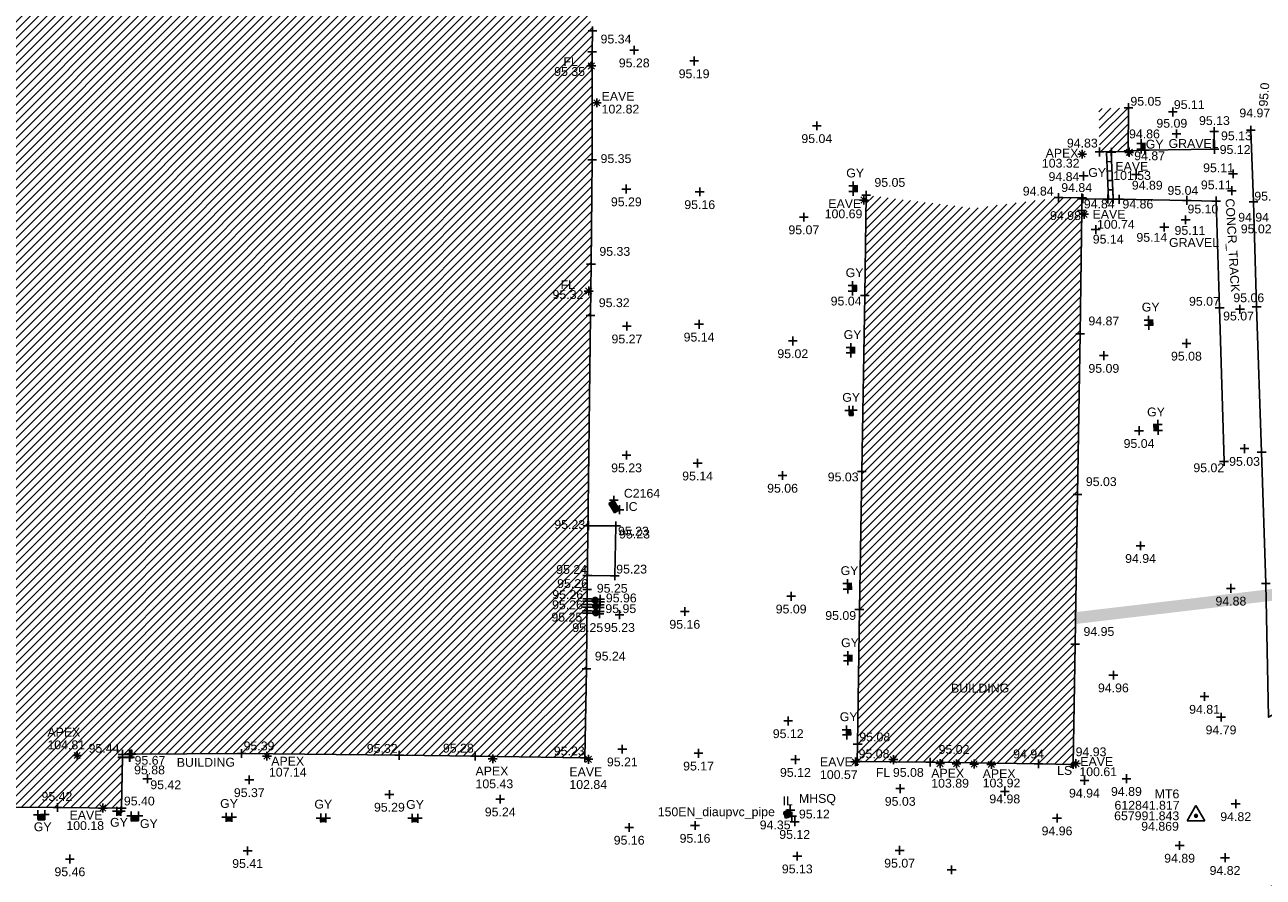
# Model space of a CAD drawing. Header units: metres. Extents: x 610185 to 614128, y 655663 to 660921.
# Tile 19 of 94: x 612742 to 612848, y 657987 to 658059. Entities that reach past the tile are written whole.
import ezdxf
from ezdxf.enums import TextEntityAlignment as Align

# ---------------------------------------------------------------- set-up
doc = ezdxf.new("R2010")
doc.units = ezdxf.units.M
doc.header["$MEASUREMENT"] = 0
for name, color, linetype in [('143349.936', 7, 'Continuous'), ('3D_BUILDING_ELEVATION', 7, 'Continuous'), ('3D_BUILDING_LINE', 7, 'Continuous'), ('3D_BUILDING_SYMBOL', 7, 'Continuous'), ('3D_FENCE_ELEVATION', 7, 'Continuous'), ('3D_WALL_ELEVATION', 7, 'Continuous'), ('3D_WALL_LINE', 7, 'Continuous'), ('3D_WALL_SYMBOL', 7, 'Continuous'), ('APEX_CODE', 251, 'Continuous'), ('APEX_ELEVATION', 251, 'Continuous'), ('APEX_SYMBOL', 251, 'Continuous'), ('BUILDING_HATCH', 252, 'Continuous'), ('CONCB_ELEVATION', 255, 'Continuous'), ('CONCB_LINE', 251, 'Continuous'), ('CONCB_SYMBOL', 251, 'Continuous'), ('CONTOUR_MJR_LABELS', 56, 'Continuous'), ('CONTROL_ID', 1, 'Continuous'), ('CONTROL_SYMBOL', 1, 'Continuous'), ('CONTROL_XYZ', 1, 'Continuous'), ('DETAIL_DES', 250, 'Continuous'), ('FLOORLEVEL_CODE', 251, 'Continuous'), ('FLOORLEVEL_ELEVATION', 251, 'Continuous'), ('FLOORLEVEL_SYMBOL', 251, 'Continuous'), ('GULLY_CODE', 132, 'Continuous'), ('GULLY_SYMBOL', 132, 'Continuous'), ('HELP_POINT', 250, 'Continuous'), ('ID_IC', 255, 'Continuous'), ('INSPECTION_COVER_CODE', 142, 'Continuous'), ('INSPECTION_COVER_SYMBOL', 142, 'Continuous'), ('INVERT_LEVEL_CODE', 132, 'Continuous'), ('INVERT_LEVEL_ELEVATION', 132, 'Continuous'), ('INVERT_LEVEL_SYMBOL', 132, 'Continuous'), ('LAMP_STANDARD_CODE', 19, 'Continuous'), ('LAMP_STANDARD_SYMBOL', 19, 'Continuous'), ('MANHOLE_SQUARE_CODE', 151, 'Continuous'), ('MANHOLE_SQUARE_ELEVATION', 151, 'Continuous'), ('MANHOLE_SQUARE_SYMBOL', 151, 'Continuous'), ('METAL_SPOTHEIGHT_ELEVATION', 250, 'Continuous'), ('METAL_SPOTHEIGHT_SYMBOL', 250, 'Continuous'), ('STEP_ELEVATION', 251, 'Continuous'), ('STEP_LINE', 251, 'Continuous'), ('STEP_SYMBOL', 253, 'Continuous'), ('SURFACE_CHANGE_ELEVATION', 42, 'Continuous'), ('SURFACE_CHANGE_LINE', 42, 'Continuous'), ('SURFACE_CHANGE_SYMBOL', 42, 'Continuous'), ('TEXTS', 7, 'Continuous'), ('TOP_OF_WALL_ELEVATION', 211, 'Continuous'), ('UNDERSIDE_OF_EAVE_CODE', 252, 'Continuous'), ('UNDERSIDE_OF_EAVE_ELEVATION', 252, 'Continuous'), ('UNDERSIDE_OF_EAVE_SYMBOL', 252, 'Continuous'), ('WALL_TOP_SYMBOL', 211, 'Continuous')]:
    doc.layers.add(name, color=color, linetype=linetype)
doc.styles.add('REGULAR', font='swissl.ttf')

# ---------------------------------------------------------------- blocks, each defined once
blk = doc.blocks.new('S061')
at = {"color": 0, "linetype": 'Continuous'}
for p, q in [((-0.5, 0), (0.5, 0)), ((0, -0.5), (0, 0.5))]:
    blk.add_line(p, q, dxfattribs=at)
blk = doc.blocks.new('023')
at = {"color": 0}
for p, q in [((-0.5, -0.5), (-0.5, 0.5)), ((-0.5, 0.5), (0.5, 0.5)), ((-0.5, 0.3), (0.5, 0.3)), ((0.5, 0.5), (0.5, -0.5)), ((-0.5, 0.1), (0.5, 0.1)), ((-0.5, -0.1), (0.5, -0.1)), ((-0.5, -0.3), (0.5, -0.3)), ((0.5, -0.5), (-0.5, -0.5))]:
    blk.add_line(p, q, dxfattribs=at)
blk = doc.blocks.new('072')
at = {"color": 0}
for p, q in [((-0.5, -0.5), (-0.5, 0.5)), ((-0.5, 0.5), (0.5, 0.5)), ((-0.5, 0.1), (-0.1, 0.5)), ((0.3, 0.5), (-0.5, -0.3)), ((-0.3, -0.5), (0.5, 0.3)), ((0.5, 0.5), (0.5, -0.5)), ((0.5, -0.5), (-0.5, -0.5)), ((0.5, -0.1), (0.1, -0.5))]:
    blk.add_line(p, q, dxfattribs=at)
blk = doc.blocks.new('S066')
at = {"color": 0, "linetype": 'Continuous'}
for p, q in [((-0.5, 0), (-0.19, 0)), ((-0.19, 0), (-0.18, 0.06)), ((-0.17, -0.08), (-0.19, 0)), ((-0.18, 0.06), (-0.16, 0.1)), ((-0.16, 0.1), (-0.13, 0.13)), ((-0.13, 0.13), (-0.1, 0.16)), ((-0.1, 0.16), (-0.06, 0.18)), ((-0.06, 0.18), (0, 0.19)), ((0, 0.5), (0, 0.19)), ((0, 0.19), (0.06, 0.18)), ((0.06, 0.18), (0.1, 0.16)), ((0.1, 0.16), (0.13, 0.13)), ((0.13, 0.13), (0.16, 0.1)), ((0.16, 0.1), (0.18, 0.06)), ((0.18, 0.06), (0.19, 0)), ((0.19, 0), (0.18, -0.04)), ((0.5, 0), (0.19, 0)), ((-0.16, -0.1), (-0.17, -0.08)), ((-0.13, -0.13), (-0.16, -0.1)), ((-0.1, -0.16), (-0.13, -0.13)), ((-0.06, -0.18), (-0.1, -0.16)), ((-0.02, -0.19), (-0.06, -0.18)), ((0, -0.19), (-0.02, -0.19)), ((0.06, -0.18), (0, -0.19)), ((0, -0.5), (0, -0.19)), ((0.1, -0.16), (0.06, -0.18)), ((0.13, -0.13), (0.1, -0.16)), ((0.16, -0.1), (0.13, -0.13)), ((0.18, -0.04), (0.16, -0.1))]:
    blk.add_line(p, q, dxfattribs=at)
blk = doc.blocks.new('065')
at = {"color": 0, "linetype": 'Continuous'}
for p, q in [((-0.5, 0), (0.5, 0)), ((-0.35, -0.35), (0.35, 0.35)), ((-0.35, 0.35), (0.35, -0.35)), ((0, -0.5), (0, 0.5))]:
    blk.add_line(p, q, dxfattribs=at)
blk = doc.blocks.new('024')
at = {"color": 0}
for p, q in [((-0.5, -0.5), (-0.5, 0.5)), ((-0.5, 0.5), (0.5, 0.5)), ((-0.5, 0.25), (0.5, 0.25)), ((-0.5, 0), (0.5, 0)), ((-0.25, 0.5), (-0.25, -0.5)), ((0, -0.5), (0, 0.5)), ((0.25, 0.5), (0.25, -0.5)), ((0.5, 0.5), (0.5, -0.5)), ((-0.5, -0.25), (0.5, -0.25)), ((0.5, -0.5), (-0.5, -0.5))]:
    blk.add_line(p, q, dxfattribs=at)
blk = doc.blocks.new('042')
at = {"color": 0, "linetype": 'Continuous'}
for p, q in [((-0.5, 0), (-0.48, 0.13)), ((-0.48, -0.13), (-0.5, 0)), ((-0.5, 0), (0.5, 0)), ((-0.48, 0.13), (-0.43, 0.25)), ((-0.43, 0.25), (-0.35, 0.35)), ((-0.35, 0.35), (-0.25, 0.43)), ((-0.25, 0.43), (-0.13, 0.48)), ((-0.13, 0.48), (0, 0.5)), ((0, 0.5), (0.13, 0.48)), ((0, -0.5), (0, 0.5)), ((0.13, 0.48), (0.25, 0.43)), ((0.25, 0.43), (0.35, 0.35)), ((0.35, 0.35), (0.43, 0.25)), ((0.43, 0.25), (0.48, 0.13)), ((0.48, 0.13), (0.5, 0)), ((0.5, 0), (0.48, -0.13)), ((-0.43, -0.25), (-0.48, -0.13)), ((-0.35, -0.35), (-0.43, -0.25)), ((-0.25, -0.43), (-0.35, -0.35)), ((-0.13, -0.48), (-0.25, -0.43)), ((0, -0.5), (-0.13, -0.48)), ((0.13, -0.48), (0, -0.5)), ((0.25, -0.43), (0.13, -0.48)), ((0.35, -0.35), (0.25, -0.43)), ((0.43, -0.25), (0.35, -0.35)), ((0.48, -0.13), (0.43, -0.25))]:
    blk.add_line(p, q, dxfattribs=at)
blk = doc.blocks.new('046')
at = {"color": 0}
for p, q in [((-0.5, 0), (-0.48, 0.13)), ((-0.48, -0.13), (-0.5, 0)), ((-0.48, 0.13), (-0.43, 0.25)), ((-0.43, 0.25), (-0.35, 0.35)), ((-0.35, 0.35), (-0.25, 0.43)), ((-0.25, 0.43), (-0.13, 0.48)), ((-0.13, 0.48), (0, 0.5)), ((-0.08, 0), (0.06, 0.06)), ((-0.08, 0), (-0.07, 0.03)), ((-0.07, -0.03), (-0.08, 0)), ((0.08, 0), (-0.08, 0)), ((0.06, -0.06), (-0.08, 0)), ((-0.07, 0.03), (-0.06, 0.06)), ((0, 0.08), (-0.06, -0.06)), ((-0.06, 0.06), (-0.03, 0.07)), ((0, -0.08), (-0.06, 0.06)), ((-0.06, 0.06), (0.06, 0.06)), ((-0.06, -0.06), (-0.06, 0.06)), ((-0.06, 0.06), (0.08, 0)), ((0.08, 0), (-0.06, -0.06)), ((-0.03, 0.07), (0, 0.08)), ((0, 0.5), (0.13, 0.48)), ((0, 0.08), (0.03, 0.07)), ((0, -0.08), (0, 0.08)), ((0.06, -0.06), (0, 0.08)), ((0.06, 0.06), (0, -0.08)), ((0.03, 0.07), (0.06, 0.06)), ((0.06, 0.06), (0.07, 0.03)), ((0.06, 0.06), (0.06, -0.06)), ((0.07, 0.03), (0.08, 0)), ((0.08, 0), (0.07, -0.03)), ((0.13, 0.48), (0.25, 0.43)), ((0.25, 0.43), (0.35, 0.35)), ((0.35, 0.35), (0.43, 0.25)), ((0.43, 0.25), (0.48, 0.13)), ((0.48, 0.13), (0.5, 0)), ((0.5, 0), (0.48, -0.13)), ((-0.43, -0.25), (-0.48, -0.13)), ((-0.35, -0.35), (-0.43, -0.25)), ((-0.25, -0.43), (-0.35, -0.35)), ((-0.13, -0.48), (-0.25, -0.43)), ((0, -0.5), (-0.13, -0.48)), ((-0.06, -0.06), (-0.07, -0.03)), ((-0.03, -0.07), (-0.06, -0.06)), ((-0.06, -0.06), (0.06, -0.06)), ((0, -0.08), (-0.03, -0.07)), ((0.03, -0.07), (0, -0.08)), ((0.13, -0.48), (0, -0.5)), ((0.06, -0.06), (0.03, -0.07)), ((0.07, -0.03), (0.06, -0.06)), ((0.25, -0.43), (0.13, -0.48)), ((0.35, -0.35), (0.25, -0.43)), ((0.43, -0.25), (0.35, -0.35)), ((0.48, -0.13), (0.43, -0.25))]:
    blk.add_line(p, q, dxfattribs=at)
blk = doc.blocks.new('036')
at = {"color": 0, "linetype": 'Continuous'}
for p, q in [((-0.5, -0.29), (0, 0.58)), ((-0.08, 0), (0.06, 0.06)), ((-0.08, 0), (-0.07, 0.03)), ((-0.07, -0.03), (-0.08, 0)), ((0.08, 0), (-0.08, 0)), ((0.06, -0.06), (-0.08, 0)), ((-0.07, 0.03), (-0.06, 0.06)), ((0, 0.08), (-0.06, -0.06)), ((-0.06, 0.06), (-0.03, 0.07)), ((0, -0.08), (-0.06, 0.06)), ((-0.06, 0.06), (0.06, 0.06)), ((-0.06, -0.06), (-0.06, 0.06)), ((-0.06, 0.06), (0.08, 0)), ((0.08, 0), (-0.06, -0.06)), ((-0.03, 0.07), (0, 0.08)), ((0, 0.58), (0.5, -0.29)), ((0, 0.08), (0.03, 0.07)), ((0, -0.08), (0, 0.08)), ((0.06, -0.06), (0, 0.08)), ((0.06, 0.06), (0, -0.08)), ((0.03, 0.07), (0.06, 0.06)), ((0.06, 0.06), (0.07, 0.03)), ((0.06, 0.06), (0.06, -0.06)), ((0.07, 0.03), (0.08, 0)), ((0.08, 0), (0.07, -0.03)), ((0.5, -0.29), (-0.5, -0.29)), ((-0.06, -0.06), (-0.07, -0.03)), ((-0.03, -0.07), (-0.06, -0.06)), ((-0.06, -0.06), (0.06, -0.06)), ((0, -0.08), (-0.03, -0.07)), ((0.03, -0.07), (0, -0.08)), ((0.06, -0.06), (0.03, -0.07)), ((0.07, -0.03), (0.06, -0.06))]:
    blk.add_line(p, q, dxfattribs=at)

msp = doc.modelspace()

# ---------------------------------------------------------------- hatches: boundary and pattern name
at = {"layer": 'BUILDING_HATCH'}
h = msp.add_hatch(dxfattribs=at)
h.set_pattern_fill('ANSI31', color=256, scale=4)
h.paths.add_polyline_path([(612754.04, 658131.93), (612726.65, 658131.71), (612721.36, 658131.76), (612721.24, 658123.95), (612721.17, 658117.88), (612721.07, 658108.74), (612720.98, 658099.59), (612720.88, 658090.44), (612720.8, 658081.13), (612726.64, 658081.02), (612726.51, 658073.52), (612721.81, 658073.53), (612721.76, 658070.23), (612726.47, 658070.15), (612726.24, 658062.6), (612720.41, 658062.64), (612720.3, 658054.25), (612720.2, 658044.81), (612720.09, 658036.3), (612719.98, 658029.98), (612719.9, 658021.14), (612719.78, 658012.19), (612719.67, 658003.45), (612719.63, 657997.39), (612719.96, 657997.33), (612719.87, 657993.03), (612719.87, 657992.92), (612720.08, 657992.92), (612721.02, 657992.89), (612729.62, 657992.78), (612740.88, 657992.56), (612745.05, 657992.55), (612750.5, 657992.48), (612750.58, 657996.81), (612750.57, 657997.06), (612751.16, 657997.08), (612751.36, 657997.08), (612760.69, 657997.13), (612774.09, 657996.98), (612780.54, 657996.92), (612789.88, 657996.76), (612790.01, 658004.32), (612790.07, 658011.05), (612790.35, 658034.34), (612790.4, 658038.7), (612790.5, 658047.57), (612790.5, 658056.74), (612790.53, 658058.52), (612784.3, 658086.8), (612785.9, 658116.62), (612777.47, 658126.41)])
edge = h.paths.add_edge_path(flags=16)
edge.add_line((612723.41, 657997.16), (612724.16, 657997.16))
edge = h.paths.add_edge_path(flags=16)
edge.add_line((612723.78, 657996.78), (612723.78, 657997.53))
edge = h.paths.add_edge_path(flags=16)
edge.add_line((612723.52, 657996.9), (612724.04, 657997.42))
edge = h.paths.add_edge_path(flags=0)
edge.add_line((612723.52, 657997.42), (612724.04, 657996.9))
h.paths.add_polyline_path([(612721.26, 658126.88), (612724.68, 658126.88), (612724.68, 658128), (612721.26, 658128)], flags=25)
h.paths.add_polyline_path([(612721.39, 658116.86), (612724.26, 658116.86), (612724.26, 658117.98), (612721.39, 658117.98)], flags=24)
h.paths.add_polyline_path([(612721.76, 658124.45), (612724.63, 658124.45), (612724.63, 658125.57), (612721.76, 658125.57)], flags=24)
h.paths.add_polyline_path([(612722.6, 658120.88), (612724.11, 658120.88), (612724.11, 658122), (612722.6, 658122)], flags=24)
h.paths.add_polyline_path([(612721.99, 658120.03), (612724.87, 658120.03), (612724.87, 658121.15), (612721.99, 658121.15)], flags=24)
h.paths.add_polyline_path([(612721.11, 658117.86), (612723.98, 658117.86), (612723.98, 658118.99), (612721.11, 658118.99)], flags=25)
h.paths.add_polyline_path([(612721.6, 658109.24), (612724.47, 658109.24), (612724.47, 658110.36), (612721.6, 658110.36)], flags=24)
h.paths.add_polyline_path([(612721.27, 658099.02), (612724.14, 658099.02), (612724.14, 658100.14), (612721.27, 658100.14)], flags=24)
h.paths.add_polyline_path([(612721.4, 658090.94), (612724.28, 658090.94), (612724.28, 658092.07), (612721.4, 658092.07)], flags=24)
h.paths.add_polyline_path([(612720.8, 658081.22), (612723.67, 658081.22), (612723.67, 658082.35), (612720.8, 658082.35)], flags=25)
h.paths.add_polyline_path([(612726.89, 658079.79), (612728.26, 658079.79), (612728.26, 658080.98), (612726.89, 658080.98)], flags=24)
h.paths.add_polyline_path([(612726.84, 658078.18), (612729.71, 658078.18), (612729.71, 658079.31), (612726.84, 658079.31)], flags=24)
h.paths.add_polyline_path([(612726.61, 658078.95), (612729.95, 658078.95), (612729.95, 658080.13), (612726.61, 658080.13)], flags=24)
h.paths.add_polyline_path([(612726.59, 658081.09), (612729.47, 658081.09), (612729.47, 658082.22), (612726.59, 658082.22)], flags=24)
h.paths.add_polyline_path([(612726.91, 658069.7), (612729.78, 658069.7), (612729.78, 658070.83), (612726.91, 658070.83)], flags=24)
h.paths.add_polyline_path([(612726.96, 658073.08), (612729.83, 658073.08), (612729.83, 658074.21), (612726.96, 658074.21)], flags=24)
h.paths.add_polyline_path([(612721.67, 658070.23), (612724.54, 658070.23), (612724.54, 658071.35), (612721.67, 658071.35)], flags=25)
h.paths.add_polyline_path([(612726.39, 658062.59), (612729.26, 658062.59), (612729.26, 658063.72), (612726.39, 658063.72)], flags=24)
h.paths.add_polyline_path([(612720.5, 658061.46), (612723.37, 658061.46), (612723.37, 658062.58), (612720.5, 658062.58)], flags=24)
h.paths.add_polyline_path([(612720.44, 658054.21), (612723.31, 658054.21), (612723.31, 658055.33), (612720.44, 658055.33)], flags=24)
h.paths.add_polyline_path([(612720.27, 658044.81), (612723.15, 658044.81), (612723.15, 658045.94), (612720.27, 658045.94)], flags=24)
h.paths.add_polyline_path([(612720.21, 658036.31), (612723.08, 658036.31), (612723.08, 658037.43), (612720.21, 658037.43)], flags=24)
h.paths.add_polyline_path([(612720.08, 658029.95), (612722.95, 658029.95), (612722.95, 658031.07), (612720.08, 658031.07)], flags=24)
h.paths.add_polyline_path([(612720.05, 658021.15), (612722.92, 658021.15), (612722.92, 658022.28), (612720.05, 658022.28)], flags=24)
h.paths.add_polyline_path([(612719.98, 658012.17), (612722.85, 658012.17), (612722.85, 658013.3), (612719.98, 658013.3)], flags=24)
h.paths.add_polyline_path([(612719.78, 658003.4), (612722.65, 658003.4), (612722.65, 658004.53), (612719.78, 658004.53)], flags=24)
h.paths.add_polyline_path([(612724.3, 657996.6), (612727.2, 657996.6), (612727.2, 657997.72), (612724.3, 657997.72)], flags=24)
h.paths.add_polyline_path([(612723.99, 657995.74), (612727.42, 657995.74), (612727.42, 657996.87), (612723.99, 657996.87)], flags=24)
h.paths.add_polyline_path([(612720.1, 657996.31), (612722.97, 657996.31), (612722.97, 657997.44), (612720.1, 657997.44)], flags=24)
h.paths.add_polyline_path([(612719.99, 657993.21), (612722.87, 657993.21), (612722.87, 657994.33), (612719.99, 657994.33)], flags=24)
h.paths.add_polyline_path([(612719.97, 657994.05), (612722.84, 657994.05), (612722.84, 657995.17), (612719.97, 657995.17)], flags=24)
h.paths.add_polyline_path([(612729.64, 657992.87), (612732.52, 657992.87), (612732.52, 657993.99), (612729.64, 657993.99)], flags=24)
h.paths.add_polyline_path([(612739.4, 657992.89), (612742.27, 657992.89), (612742.27, 657994.02), (612739.4, 657994.02)], flags=24)
h.paths.add_polyline_path([(612743.5, 657992.91), (612746.37, 657992.91), (612746.37, 657994.03), (612743.5, 657994.03)], flags=24)
h.paths.add_polyline_path([(612747.63, 657996.99), (612750.5, 657996.99), (612750.5, 657998.12), (612747.63, 657998.12)], flags=24)
h.paths.add_polyline_path([(612744, 657998.39), (612746.89, 657998.39), (612746.89, 657999.51), (612744, 657999.51)], flags=24)
h.paths.add_polyline_path([(612744, 657997.28), (612747.43, 657997.28), (612747.43, 657998.41), (612744, 657998.41)], flags=24)
h.paths.add_polyline_path([(612760.68, 657997.19), (612763.56, 657997.19), (612763.56, 657998.31), (612760.68, 657998.31)], flags=24)
h.paths.add_polyline_path([(612771.15, 657996.98), (612774.02, 657996.98), (612774.02, 657998.11), (612771.15, 657998.11)], flags=25)
h.paths.add_polyline_path([(612777.62, 657997), (612780.49, 657997), (612780.49, 657998.13), (612777.62, 657998.13)], flags=24)
h.paths.add_polyline_path([(612787.05, 657996.76), (612789.92, 657996.76), (612789.92, 657997.89), (612787.05, 657997.89)], flags=25)
h.paths.add_polyline_path([(612788.63, 658007.24), (612791.5, 658007.24), (612791.5, 658008.36), (612788.63, 658008.36)], flags=9)
h.paths.add_polyline_path([(612786.84, 658008.14), (612789.72, 658008.14), (612789.72, 658009.26), (612786.84, 658009.26)], flags=24)
h.paths.add_polyline_path([(612786.9, 658009.18), (612789.77, 658009.18), (612789.77, 658010.3), (612786.9, 658010.3)], flags=24)
h.paths.add_polyline_path([(612786.92, 658010.04), (612789.79, 658010.04), (612789.79, 658011.17), (612786.92, 658011.17)], flags=24)
h.paths.add_polyline_path([(612787.33, 658010.99), (612790.2, 658010.99), (612790.2, 658012.11), (612787.33, 658012.11)], flags=24)
h.paths.add_polyline_path([(612787.26, 658012.18), (612790.13, 658012.18), (612790.13, 658013.3), (612787.26, 658013.3)], flags=24)
h.paths.add_polyline_path([(612787, 658014.51), (612789.87, 658014.51), (612789.87, 658015.63), (612787, 658015.63)], flags=24)
h.paths.add_polyline_path([(612787.67, 658036.39), (612789.18, 658036.39), (612789.18, 658037.52), (612787.67, 658037.52)], flags=24)
h.paths.add_polyline_path([(612787.01, 658035.53), (612789.88, 658035.53), (612789.88, 658036.65), (612787.01, 658036.65)], flags=24)
h.paths.add_polyline_path([(612787.9, 658055.34), (612789.41, 658055.34), (612789.41, 658056.46), (612787.9, 658056.46)], flags=24)
h.paths.add_polyline_path([(612787.14, 658054.49), (612790.02, 658054.49), (612790.02, 658055.61), (612787.14, 658055.61)], flags=24)
h = msp.add_hatch(dxfattribs=at)
h.set_pattern_fill('ANSI31', color=256, scale=4)
h.paths.add_polyline_path([(612836.09, 658051.99), (612836.07, 658048.28), (612833.62, 658048.23), (612833.57, 658051.91)])
h = msp.add_hatch(dxfattribs=at)
h.set_pattern_fill('ANSI31', color=256, scale=4)
h.paths.add_polyline_path([(612813.78, 658044.56), (612813.68, 658036.04), (612813.42, 658021.1), (612813.21, 658009.37), (612813.06, 657997.92), (612813.03, 657996.46), (612819.24, 657996.39), (612828.44, 657996.26), (612831.38, 657996.2), (612831.55, 658006.41), (612831.75, 658019.14), (612831.97, 658032.79), (612832.12, 658043.27), (612832.13, 658044.33), (612830.13, 658044.35), (612822.92, 658043.45)])
h.paths.add_polyline_path([(612813.03, 657997.95), (612815.9, 657997.95), (612815.9, 657999.07), (612813.03, 657999.07)], flags=9)
h.paths.add_polyline_path([(612812.96, 657996.52), (612815.84, 657996.52), (612815.84, 657997.65), (612812.96, 657997.65)], flags=9)
h.paths.add_polyline_path([(612819.76, 657996.89), (612822.64, 657996.89), (612822.64, 657998.01), (612819.76, 657998.01)], flags=24)
h.paths.add_polyline_path([(612826.09, 657996.51), (612828.96, 657996.51), (612828.96, 657997.64), (612826.09, 657997.64)], flags=24)
h.paths.add_polyline_path([(612820.8, 658002.08), (612825.87, 658002.1), (612825.86, 658003.29), (612820.79, 658003.27)], flags=24)
h.paths.add_polyline_path([(612829.24, 658042.24), (612832.11, 658042.24), (612832.11, 658043.37), (612829.24, 658043.37)], flags=24)

# ---------------------------------------------------------------- linework, layer by layer
at = {"layer": '143349.936'}
msp.add_lwpolyline([(612891.94, 658015.75, 1, 1, 0), (612831.51, 658008.63, 0, 0, 0)], format="xyseb", dxfattribs=at)
at = {"layer": '3D_BUILDING_LINE'}
for points in [[(612790.53, 658058.52, 95.33), (612790.5, 658056.74, 95.34), (612790.5, 658047.57, 95.35), (612790.4, 658038.7, 95.33), (612790.35, 658034.34, 95.32), (612790.07, 658011.05, 95.26), (612790.01, 658004.32, 95.24), (612789.88, 657996.76, 95.23), (612780.54, 657996.92, 95.28), (612774.09, 657996.98, 95.32), (612760.69, 657997.13, 95.39), (612751.36, 657997.08, 95.44), (612751.16, 657997.08, 95.86), (612750.57, 657997.06, 95.88), (612750.58, 657996.81, 95.44), (612750.5, 657992.48, 95.4), (612745.05, 657992.55, 95.42), (612740.88, 657992.56, 95.45), (612729.62, 657992.78, 95.46), (612721.02, 657992.89, 95.52), (612720.93, 657992.89, 96.73), (612720.08, 657992.92, 96.73)], [(612836.09, 658051.99, 95.05), (612836.07, 658048.28, 94.87), (612833.62, 658048.23, 94.83)], [(612813.78, 658044.56, 95.05), (612813.68, 658036.04, 95.04), (612813.42, 658021.1, 95.03), (612813.21, 658009.37, 95.09), (612813.06, 657997.92, 95.08), (612813.03, 657996.46, 95.08)], [(612813.03, 657996.46, 95.08), (612819.24, 657996.39, 95.02), (612828.44, 657996.26, 94.94), (612831.38, 657996.2, 94.93), (612831.55, 658006.41, 94.95), (612831.75, 658019.14, 95.03), (612831.97, 658032.79, 94.87), (612832.12, 658043.27, 94.98), (612832.13, 658044.33, 94.84), (612830.13, 658044.35, 94.84)], [(612790.08, 658012.25, 95.24), (612792.43, 658012.22, 95.23), (612792.52, 658016.46, 95.23), (612792.52, 658016.46, 95.23), (612790.18, 658016.48, 95.24)]]:
    msp.add_polyline3d(points, dxfattribs=at)
at = {"layer": '3D_WALL_LINE'}
for p, q in [((612790.06, 658010.06, 95.26), (612791.18, 658010.02, 95.25)), ((612790.07, 658010.27, 95.26), (612791.18, 658010.23, 95.25)), ((612790.07, 658009.78, 95.26), (612791.14, 658009.75, 95.25)), ((612790.05, 658009.04, 95.25), (612791.12, 658008.99, 95.24)), ((612790.06, 658009.57, 95.26), (612791.13, 658009.54, 95.25)), ((612790.06, 658009.25, 95.25), (612791.13, 658009.2, 95.24))]:
    msp.add_line(p, q, dxfattribs=at)
for points, elevation in [([(612791.14, 658009.54), (612791.14, 658009.75)], 95.25), ([(612791.18, 658010.02), (612791.18, 658010.23)], 95.25), ([(612791.12, 658008.99), (612791.13, 658009.2)], 95.24)]:
    msp.add_lwpolyline(points, dxfattribs=dict(at, elevation=elevation))
at = {"layer": 'CONCB_LINE'}
msp.add_polyline3d([(612750.58, 657996.79, 95.44), (612751.21, 657996.79, 95.44), (612751.31, 657997.08, 95.44)], dxfattribs=at)
at = {"layer": 'STEP_LINE'}
for p, q in [((612751.18, 657997.06, 95.85), (612750.58, 657997.06, 95.88)), ((612750.58, 657996.83, 95.67), (612751.18, 657996.82, 95.66))]:
    msp.add_line(p, q, dxfattribs=at)
at = {"layer": 'SURFACE_CHANGE_LINE'}
for points in [[(612846.48, 658050.07, 95.13), (612846.71, 658044, 95.1), (612846.98, 658035.08, 95.06), (612847.4, 658022.72, 95.02), (612847.76, 658011.57, 94.85), (612847.99, 658000.21, 94.75), (612853.26, 658003.1, 94.68), (612855.2, 657994.13, 94.67), (612856.13, 657990.28, 94.65), (612846.86, 657985.06, 94.81), (612838.87, 657980.24, 94.92), (612829.71, 657974.87, 95.14), (612824.88, 657972.11, 95.26), (612817.5, 657967.68, 95.32), (612807.66, 657962.02, 95.34), (612804.18, 657959.7, 95.34), (612802.73, 657958.38, 95.35), (612802.73, 657958.36, 95.35), (612802.83, 657957.96, 95.35), (612802.54, 657957.89, 95.37)], [(612843.37, 658049.97, 95.13), (612843.39, 658048.46, 95.12), (612837.47, 658048.38, 94.9), (612836.1, 658048.32, 94.86)], [(612832.19, 658044.26, 94.84), (612834.33, 658044.23, 94.83), (612835.3, 658044.21, 94.86), (612841.05, 658044.12, 95.04), (612843.54, 658044.06, 95.1), (612843.83, 658034.98, 95.07), (612844.21, 658021.93, 95.02)]]:
    msp.add_polyline3d(points, dxfattribs=at)

# ---------------------------------------------------------------- block references
at = {"layer": '3D_BUILDING_SYMBOL', "xscale": 0.75, "yscale": 0.75, "zscale": 0.75}
for p in [(612790.53, 658058.52, 95.33), (612790.5, 658056.74, 95.34), (612836.09, 658051.99, 95.05), (612833.62, 658048.23, 94.83), (612836.07, 658048.28, 94.87), (612790.5, 658047.57, 95.35), (612813.78, 658044.56, 95.05), (612830.13, 658044.35, 94.84), (612832.13, 658044.33, 94.84), (612832.12, 658043.27, 94.98), (612790.4, 658038.7, 95.33), (612813.68, 658036.04, 95.04), (612790.35, 658034.34, 95.32), (612831.97, 658032.79, 94.87), (612813.42, 658021.1, 95.03), (612831.75, 658019.14, 95.03), (612790.18, 658016.48, 95.24), (612792.52, 658016.46, 95.23), (612792.52, 658016.46, 95.23), (612790.08, 658012.25, 95.24), (612792.43, 658012.22, 95.23), (612790.07, 658011.05, 95.26), (612813.21, 658009.37, 95.09), (612831.55, 658006.41, 94.95), (612790.01, 658004.32, 95.24), (612813.06, 657997.92, 95.08), (612750.57, 657997.06, 95.88), (612750.58, 657996.81, 95.44), (612751.16, 657997.08, 95.86), (612751.36, 657997.08, 95.44), (612760.69, 657997.13, 95.39), (612774.09, 657996.98, 95.32), (612780.54, 657996.92, 95.28), (612789.88, 657996.76, 95.23), (612813.03, 657996.46, 95.08), (612819.24, 657996.39, 95.02), (612828.44, 657996.26, 94.94), (612831.38, 657996.2, 94.93), (612745.05, 657992.55, 95.42), (612750.5, 657992.48, 95.4)]:
    msp.add_blockref('S061', p, dxfattribs=at)
at = {"layer": '3D_WALL_SYMBOL', "xscale": 0.75, "yscale": 0.75, "zscale": 0.75}
for p in [(612790.06, 658010.06, 95.26), (612790.07, 658009.78, 95.26), (612790.06, 658009.57, 95.26), (612790.06, 658009.25, 95.25), (612790.07, 658010.27, 95.26), (612791.14, 658009.75, 95.25), (612791.13, 658009.54, 95.25), (612791.18, 658010.02, 95.25), (612791.18, 658010.23, 95.25), (612790.05, 658009.04, 95.25), (612791.12, 658008.99, 95.24), (612791.13, 658009.2, 95.24)]:
    msp.add_blockref('S061', p, dxfattribs=at)
at = {"layer": 'APEX_SYMBOL', "xscale": 0.75, "yscale": 0.75, "zscale": 0.75}
for p in [(612832.15, 658048.04, 103.32), (612746.72, 657996.96, 104.81), (612762.85, 657996.91, 107.14), (612782.04, 657996.68, 105.43), (612820.07, 657996.27, 103.89), (612821.47, 657996.26, 104.04), (612822.97, 657996.24, 104.05), (612824.43, 657996.2, 103.92)]:
    msp.add_blockref('065', p, dxfattribs=at)
at = {"layer": 'CONCB_SYMBOL', "xscale": 0.75, "yscale": 0.75, "zscale": 0.75}
for p in [(612750.56, 657996.79, 95.44), (612751.21, 657996.79, 95.44), (612751.31, 657997.09, 95.44)]:
    msp.add_blockref('S061', p, dxfattribs=at)
at = {"layer": 'CONTROL_SYMBOL', "xscale": 1.5, "yscale": 1.5, "zscale": 1.5}
msp.add_blockref('036', (612841.82, 657991.84, 94.87), dxfattribs=at)
at = {"layer": 'FLOORLEVEL_SYMBOL', "xscale": 0.75, "yscale": 0.75, "zscale": 0.75}
for p in [(612790.43, 658055.54, 95.35), (612790.2, 658036.42, 95.32), (612816.1, 657996.61, 95.08)]:
    msp.add_blockref('065', p, dxfattribs=at)
at = {"layer": 'GULLY_SYMBOL'}
for p, xscale, yscale, zscale, rotation in [((612837.32, 658048.72, 94.87), 0.32, 0.48, 0.32, 1.8), ((612834.5, 658046.21, 94.81), 0.4000000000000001, 3.979, 0.4000000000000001, 182.2), ((612812.85, 658045.13, 95.04), 0.33, 0.482, 0.33, 1.3), ((612812.8, 658036.65, 95.01), 0.3300000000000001, 0.46, 0.3300000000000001, 359), ((612837.97, 658033.73, 95.07), 0.33, 0.436, 0.33, 2.3), ((612812.63, 658031.39, 95), 0.33, 0.454, 0.33, 0.1), ((612812.51, 658026.06, 94.95), 0.45, 0.296, 0.45, 273.7), ((612838.42, 658024.83, 94.98), 0.33, 0.511, 0.33, 183.4), ((612812.37, 658011.34, 95.04), 0.3300000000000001, 0.468, 0.3300000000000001, 2.899999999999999), ((612812.41, 658005.23, 95.06), 0.33, 0.447, 0.33, 359.9), ((612812.3, 657998.93, 95.02), 0.33, 0.429, 0.33, 4.2), ((612743.68, 657991.71, 95.38), 0.45, 0.588, 0.45, 271.6), ((612750.26, 657992.07, 95.4), 0.3, 0.338, 0.3, 271.1), ((612751.63, 657991.62, 95.37), 0.45, 0.626, 0.45, 270.7), ((612759.63, 657991.56, 95.33), 0.3, 0.488, 0.3, 270), ((612767.64, 657991.5, 95.28), 0.3, 0.45, 0.3, 269.2), ((612775.44, 657991.49, 95.21), 0.3, 0.483, 0.3, 268.8)]:
    msp.add_blockref('023', p, dxfattribs=dict(at, xscale=xscale, yscale=yscale, zscale=zscale, rotation=rotation))
at = {"layer": 'HELP_POINT', "xscale": 0.75, "yscale": 0.75, "zscale": 0.75}
for p in [(612834.63, 658048.21, 94.79), (612837.16, 658048.95, 94.86), (612837.17, 658048.47, 94.87), (612812.68, 658045.36, 95.04), (612812.69, 658044.88, 95.04), (612834.78, 658044.23, 94.83), (612812.63, 658036.88, 95.01), (612812.63, 658036.42, 95.01), (612837.8, 658033.94, 95.07), (612837.81, 658033.51, 95.08), (612812.47, 658031.62, 95), (612812.47, 658031.16, 94.99), (612812.35, 658026.28, 94.97), (612812.65, 658026.3, 94.94), (612838.57, 658025.09, 94.98), (612838.6, 658024.58, 94.98), (612792.34, 658018.64, 95.23), (612792.82, 658017.84, 95.23), (612812.19, 658011.57, 95.04), (612812.22, 658011.1, 95.04), (612812.24, 658005.45, 95.07), (612812.24, 658005, 95.05), (612812.12, 657999.13, 95.02), (612812.15, 657998.71, 95.02), (612743.38, 657991.93, 95.39), (612743.97, 657991.95, 95.38), (612750.09, 657992.22, 95.4), (612750.42, 657992.22, 95.4), (612751.32, 657991.84, 95.38), (612751.94, 657991.84, 95.37), (612759.39, 657991.71, 95.33), (612759.88, 657991.71, 95.33), (612767.42, 657991.65, 95.28), (612767.87, 657991.65, 95.28), (612775.2, 657991.64, 95.22), (612775.68, 657991.63, 95.2), (612807.34, 657992.33, 95.13), (612807.48, 657991.8, 95.12)]:
    msp.add_blockref('S061', p, dxfattribs=at)
at = {"layer": 'INSPECTION_COVER_SYMBOL', "xscale": 0.5, "yscale": 0.929, "zscale": 0.5, "rotation": 30.9}
msp.add_blockref('024', (612792.37, 658018.11, 95.23), dxfattribs=at)
at = {"layer": 'INVERT_LEVEL_SYMBOL', "xscale": 0.75, "yscale": 0.75, "zscale": 0.75}
msp.add_blockref('S066', (612807.12, 657992.02, 94.35), dxfattribs=at)
at = {"layer": 'LAMP_STANDARD_SYMBOL', "xscale": 0.2, "yscale": 0.2, "zscale": 0.2}
msp.add_blockref('046', (612831.33, 657996.06, 101.56), dxfattribs=at)
at = {"layer": 'MANHOLE_SQUARE_SYMBOL', "xscale": 0.58, "yscale": 0.548, "zscale": 0.58, "rotation": 194.8}
msp.add_blockref('072', (612807.13, 657991.99, 95.12), dxfattribs=at)
at = {"layer": 'METAL_SPOTHEIGHT_SYMBOL', "xscale": 0.75, "yscale": 0.75, "zscale": 0.75}
for p in [(612794.07, 658056.88, 95.28), (612799.16, 658055.96, 95.19), (612839.86, 658051.63, 95.11), (612809.59, 658050.45, 95.04), (612840.17, 658049.77, 95.09), (612832.27, 658046.19, 94.84), (612836.73, 658046.32, 94.89), (612844.97, 658046.38, 95.11), (612793.4, 658045.08, 95.29), (612799.64, 658044.84, 95.16), (612844.87, 658044.94, 95.11), (612808.49, 658042.7, 95.07), (612840.94, 658042.46, 95.11), (612833.3, 658041.64, 95.14), (612839.13, 658041.85, 95.14), (612845.56, 658034.87, 95.07), (612799.58, 658033.59, 95.14), (612793.45, 658033.43, 95.27), (612807.55, 658032.18, 95.02), (612841.01, 658031.97, 95.08), (612833.99, 658030.93, 95.09), (612836.98, 658024.55, 95.04), (612845.95, 658023.03, 95.03), (612793.42, 658022.48, 95.23), (612799.46, 658021.79, 95.14), (612806.68, 658020.75, 95.06), (612837.11, 658014.78, 94.94), (612807.41, 658010.49, 95.09), (612844.79, 658011.16, 94.88), (612792.82, 658008.92, 95.23), (612798.37, 658009.19, 95.16), (612834.8, 658003.79, 94.96), (612842.55, 658001.97, 94.81), (612807.16, 657999.9, 95.12), (612843.95, 658000.22, 94.79), (612793.06, 657997.5, 95.21), (612799.54, 657997.15, 95.17), (612807.77, 657996.61, 95.12), (612752.69, 657994.99, 95.42), (612761.35, 657994.89, 95.37), (612832.34, 657994.85, 94.94), (612835.91, 657994.99, 94.89), (612773.26, 657993.65, 95.29), (612816.68, 657994.15, 95.03), (612825.57, 657993.91, 94.98), (612782.68, 657993.25, 95.24), (612845.2, 657992.85, 94.82), (612807.71, 657991.34, 95.12), (612830.01, 657991.64, 94.96), (612793.64, 657990.85, 95.16), (612799.24, 657991.01, 95.16), (612840.43, 657989.32, 94.89), (612761.21, 657988.87, 95.41), (612807.93, 657988.41, 95.13), (612816.63, 657988.9, 95.07), (612844.29, 657988.28, 94.82), (612746.1, 657988.17, 95.46), (612821.05, 657987.25, 95.11)]:
    msp.add_blockref('S061', p, dxfattribs=at)
at = {"layer": 'STEP_SYMBOL', "xscale": 0.75, "yscale": 0.75, "zscale": 0.75}
for p in [(612750.58, 657997.06, 95.88), (612750.58, 657996.83, 95.67), (612751.18, 657997.06, 95.85), (612751.18, 657996.82, 95.66)]:
    msp.add_blockref('S061', p, dxfattribs=at)
at = {"layer": 'SURFACE_CHANGE_SYMBOL', "xscale": 0.75, "yscale": 0.75, "zscale": 0.75}
for p in [(612843.37, 658049.97, 95.13), (612846.48, 658050.07, 95.13), (612836.1, 658048.32, 94.86), (612837.47, 658048.38, 94.9), (612843.39, 658048.46, 95.12), (612832.19, 658044.26, 94.84), (612834.33, 658044.23, 94.83), (612835.3, 658044.21, 94.86), (612841.05, 658044.12, 95.04), (612843.54, 658044.06, 95.1), (612846.71, 658044, 95.1), (612843.83, 658034.98, 95.07), (612846.98, 658035.08, 95.06), (612844.21, 658021.93, 95.02), (612847.4, 658022.72, 95.02), (612847.76, 658011.57, 94.85)]:
    msp.add_blockref('S061', p, dxfattribs=at)
at = {"layer": 'UNDERSIDE_OF_EAVE_SYMBOL', "xscale": 0.75, "yscale": 0.75, "zscale": 0.75}
for p in [(612790.89, 658052.4, 102.82), (612836.15, 658048.2, 101.53), (612813.59, 658044.15, 100.69), (612832.32, 658042.94, 100.74), (612790.19, 657996.64, 102.84), (612812.87, 657996.42, 100.57), (612831.62, 657996.27, 100.61), (612748.9, 657992.5, 100.18)]:
    msp.add_blockref('065', p, dxfattribs=at)
at = {"layer": 'WALL_TOP_SYMBOL', "xscale": 0.5, "yscale": 0.5, "zscale": 0.5}
for p in [(612790.75, 658010.14, 95.96), (612790.8, 658009.64, 95.95), (612790.8, 658009.1, 95.94)]:
    msp.add_blockref('042', p, dxfattribs=at)

# ---------------------------------------------------------------- texts
at = {"layer": '3D_BUILDING_ELEVATION', "style": 'REGULAR'}
for s, p in [('95.34', (612791.21, 658057.45, 95.34)), ('95.05', (612836.25, 658052.16, 95.05)), ('94.83', (612830.85, 658048.61, 94.83)), ('95.35', (612791.21, 658047.29, 95.35)), ('94.87', (612836.57, 658047.53, 94.87)), ('95.05', (612814.49, 658045.27, 95.05)), ('94.84', (612830.37, 658044.83, 94.84)), ('94.84', (612827.1, 658044.53, 94.84)), ('94.98', (612829.42, 658042.45, 94.98)), ('95.33', (612791.11, 658039.41, 95.33)), ('95.04', (612810.77, 658035.19, 95.04)), ('95.32', (612791.06, 658035.05, 95.32)), ('94.87', (612832.68, 658033.5, 94.87)), ('95.03', (612810.52, 658020.25, 95.03)), ('95.03', (612832.46, 658019.85, 95.03)), ('95.23', (612787.28, 658016.21, 95.23)), ('95.23', (612792.69, 658015.65, 95.23)), ('95.23', (612792.79, 658015.4, 95.23)), ('95.24', (612787.44, 658012.39, 95.24)), ('95.23', (612792.54, 658012.42, 95.23)), ('95.26', (612787.52, 658011.19, 95.26)), ('95.09', (612810.31, 658008.48, 95.09)), ('94.95', (612832.26, 658007.12, 94.95)), ('95.24', (612790.72, 658005.03, 95.24)), ('95.39', (612760.87, 657997.4, 95.39)), ('95.08', (612813.21, 657998.16, 95.08)), ('95.32', (612771.34, 657997.19, 95.32)), ('95.28', (612777.81, 657997.21, 95.28)), ('95.23', (612787.24, 657996.97, 95.23)), ('95.08', (612813.15, 657996.73, 95.08)), ('95.02', (612819.95, 657997.1, 95.02)), ('94.94', (612826.28, 657996.72, 94.94)), ('94.93', (612831.59, 657996.9, 94.93)), ('95.42', (612743.69, 657993.11, 95.42)), ('95.40', (612750.69, 657992.72, 95.4))]:
    msp.add_text(s, height=0.75, dxfattribs=at).set_placement(p)
at = {"layer": '3D_FENCE_ELEVATION', "style": 'REGULAR'}
for s, p in [('94.97', (612845.51, 658051.17, 94.97)), ('94.94', (612845.41, 658042.31, 94.94)), ('95.02', (612845.63, 658041.32, 95.02))]:
    msp.add_text(s, height=0.75, dxfattribs=at).set_placement(p)
at = {"layer": '3D_WALL_ELEVATION', "style": 'REGULAR'}
for s, p in [('95.26', (612787.11, 658010.25, 95.26)), ('95.25', (612790.89, 658010.79, 95.25)), ('95.26', (612787.09, 658009.39, 95.26)), ('95.25', (612787.03, 658008.34, 95.25)), ('95.25', (612788.81, 658007.45, 95.25))]:
    msp.add_text(s, height=0.75, dxfattribs=at).set_placement(p)
at = {"layer": 'APEX_CODE', "style": 'REGULAR'}
for p in [(612829.04, 658048.13, 103.32), (612744.19, 657998.95, 104.81), (612763.22, 657996.48, 107.14), (612780.58, 657995.64, 105.43), (612819.32, 657995.46, 103.89), (612823.69, 657995.42, 103.92)]:
    msp.add_text('APEX', height=0.75, dxfattribs=at).set_placement(p, align=Align.MIDDLE_LEFT)
at = {"layer": 'APEX_ELEVATION', "style": 'REGULAR'}
for s, p in [('103.32', (612828.72, 658047.65, 103.32)), ('104.81', (612744.19, 657998.24, 104.81)), ('107.14', (612763.02, 657995.92, 107.14)), ('105.43', (612780.58, 657994.93, 105.43)), ('103.89', (612819.32, 657994.98, 103.89)), ('103.92', (612823.69, 657995, 103.92))]:
    msp.add_text(s, height=0.75, dxfattribs=at).set_placement(p, align=Align.TOP_LEFT)
at = {"layer": 'CONCB_ELEVATION', "style": 'REGULAR'}
msp.add_text('95.44', height=0.75, dxfattribs=at).set_placement((612750.31, 657997.95, 95.44), align=Align.TOP_RIGHT)
at = {"layer": 'CONTOUR_MJR_LABELS', "style": 'REGULAR'}
msp.add_text('95.0', height=0.75, rotation=85.4829, dxfattribs=at).set_placement((612847.69, 658054.12, 95), align=Align.MIDDLE_RIGHT)
at = {"layer": 'CONTROL_ID', "style": 'REGULAR'}
msp.add_text('MT6', height=0.75, dxfattribs=at).set_placement((612838.31, 657993.7, 94.87), align=Align.MIDDLE_LEFT)
at = {"layer": 'CONTROL_XYZ', "style": 'REGULAR'}
msp.add_text('612841.817', height=0.75, dxfattribs=at).set_placement((612840.43, 657992.36, 94.87), align=Align.RIGHT)
msp.add_text('657991.843', height=0.75, dxfattribs=at).set_placement((612840.4, 657991.84, 94.87), align=Align.MIDDLE_RIGHT)
msp.add_text('94.869', height=0.75, dxfattribs=at).set_placement((612840.37, 657991.32, 94.87), align=Align.TOP_RIGHT)
at = {"layer": 'DETAIL_DES', "style": 'REGULAR'}
for s, p in [('GRAVEL', (612839.49, 658048.95, 95.09)), ('GRAVEL', (612839.53, 658040.54, 95.11)), ('150EN_diaupvc_pipe', (612796.07, 657992.18, 94.35))]:
    msp.add_text(s, height=0.75, dxfattribs=at).set_placement(p, align=Align.MIDDLE_LEFT)
msp.add_text('CONCR_TRACK', height=0.75, rotation=273.3702, dxfattribs=at).set_placement((612844.7, 658044.28, 95.11), align=Align.MIDDLE_LEFT)
at = {"layer": 'FLOORLEVEL_CODE', "style": 'REGULAR'}
for p in [(612788.66, 658055.53, 95.35), (612788.42, 658036.58, 95.32), (612815.22, 657995.15, 95.08)]:
    msp.add_text('FL', height=0.75, dxfattribs=at).set_placement(p, align=Align.CENTER)
at = {"layer": 'FLOORLEVEL_ELEVATION', "style": 'REGULAR'}
for s, p in [('95.35', (612788.58, 658055.44, 95.35)), ('95.32', (612788.44, 658036.49, 95.32)), ('95.08', (612817.37, 657995.9, 95.08))]:
    msp.add_text(s, height=0.75, dxfattribs=at).set_placement(p, align=Align.TOP_CENTER)
at = {"layer": 'GULLY_CODE', "style": 'REGULAR'}
for p in [(612838.31, 658048.52, 94.87), (612812.85, 658046.07, 95.04), (612833.42, 658046.11, 94.81), (612812.8, 658037.6, 95.01), (612837.97, 658034.68, 95.07), (612812.63, 658032.34, 95), (612812.51, 658027.01, 94.95), (612838.42, 658025.77, 94.98), (612812.37, 658012.29, 95.04), (612812.41, 658006.17, 95.06), (612812.3, 657999.88, 95.02), (612759.63, 657992.51, 95.33), (612767.64, 657992.45, 95.28), (612775.44, 657992.43, 95.21), (612743.79, 657990.53, 95.38), (612750.27, 657990.91, 95.4), (612752.81, 657990.8, 95.37)]:
    msp.add_text('GY', height=0.75, dxfattribs=at).set_placement(p, align=Align.CENTER)
at = {"layer": 'ID_IC', "style": 'REGULAR'}
msp.add_text('C2164', height=0.75, dxfattribs=at).set_placement((612793.19, 658019.61, 95.23), align=Align.TOP_LEFT)
at = {"layer": 'INSPECTION_COVER_CODE', "style": 'REGULAR'}
msp.add_text('IC', height=0.75, dxfattribs=at).set_placement((612793.31, 658018.11, 95.23), align=Align.MIDDLE_LEFT)
at = {"layer": 'INVERT_LEVEL_CODE', "style": 'REGULAR'}
msp.add_text('IL', height=0.75, dxfattribs=at).set_placement((612807.12, 657992.73, 94.35), align=Align.CENTER)
at = {"layer": 'INVERT_LEVEL_ELEVATION', "style": 'REGULAR'}
msp.add_text('94.35', height=0.75, dxfattribs=at).set_placement((612806.05, 657991.44, 94.35), align=Align.TOP_CENTER)
at = {"layer": 'LAMP_STANDARD_CODE', "style": 'REGULAR'}
msp.add_text('LS', height=0.75, dxfattribs=at).set_placement((612830.66, 657995.32, 101.56), align=Align.CENTER)
at = {"layer": 'MANHOLE_SQUARE_CODE', "style": 'REGULAR'}
msp.add_text('MHSQ', height=0.75, dxfattribs=at).set_placement((612808.07, 657992.94, 95.12))
at = {"layer": 'MANHOLE_SQUARE_ELEVATION', "style": 'REGULAR'}
msp.add_text('95.12', height=0.75, dxfattribs=at).set_placement((612808.07, 657991.99, 95.12), align=Align.MIDDLE_LEFT)
at = {"layer": 'METAL_SPOTHEIGHT_ELEVATION', "style": 'REGULAR'}
for s, p in [('95.28', (612794.07, 658056.17, 95.28)), ('95.19', (612799.16, 658055.25, 95.19)), ('95.11', (612841.25, 658052.63, 95.11)), ('95.09', (612839.77, 658051.04, 95.09)), ('95.04', (612809.59, 658049.74, 95.04)), ('94.84', (612830.6, 658046.51, 94.84)), ('95.11', (612843.74, 658047.26, 95.11)), ('94.89', (612837.68, 658045.78, 94.89)), ('95.11', (612843.55, 658045.81, 95.11)), ('95.29', (612793.4, 658044.37, 95.29)), ('95.16', (612799.64, 658044.13, 95.16)), ('95.07', (612808.49, 658041.99, 95.07)), ('95.14', (612834.36, 658041.2, 95.14)), ('95.14', (612838.07, 658041.35, 95.14)), ('95.11', (612841.31, 658041.94, 95.11)), ('95.07', (612845.44, 658034.67, 95.07)), ('95.14', (612799.58, 658032.88, 95.14)), ('95.27', (612793.45, 658032.72, 95.27)), ('95.02', (612807.55, 658031.47, 95.02)), ('95.08', (612841.01, 658031.26, 95.08)), ('95.09', (612833.99, 658030.22, 95.09)), ('95.04', (612836.98, 658023.84, 95.04)), ('95.03', (612845.95, 658022.32, 95.03)), ('95.23', (612793.42, 658021.77, 95.23)), ('95.14', (612799.46, 658021.08, 95.14)), ('95.06', (612806.68, 658020.04, 95.06)), ('94.94', (612837.11, 658014.07, 94.94)), ('95.09', (612807.41, 658009.78, 95.09)), ('94.88', (612844.79, 658010.45, 94.88)), ('95.23', (612792.82, 658008.21, 95.23)), ('95.16', (612798.37, 658008.48, 95.16)), ('94.96', (612834.8, 658003.08, 94.96)), ('94.81', (612842.55, 658001.26, 94.81)), ('95.12', (612807.16, 657999.19, 95.12)), ('94.79', (612843.95, 657999.51, 94.79)), ('95.21', (612793.06, 657996.79, 95.21)), ('95.17', (612799.54, 657996.44, 95.17)), ('95.42', (612754.25, 657994.85, 95.42)), ('95.12', (612807.77, 657995.9, 95.12)), ('95.37', (612761.35, 657994.18, 95.37)), ('94.94', (612832.34, 657994.14, 94.94)), ('94.89', (612835.91, 657994.28, 94.89)), ('95.29', (612773.26, 657992.94, 95.29)), ('95.03', (612816.68, 657993.44, 95.03)), ('94.98', (612825.57, 657993.65, 94.98)), ('95.24', (612782.68, 657992.54, 95.24)), ('94.82', (612845.2, 657992.14, 94.82)), ('94.96', (612830.01, 657990.93, 94.96)), ('95.16', (612793.64, 657990.14, 95.16)), ('95.16', (612799.24, 657990.3, 95.16)), ('95.12', (612807.71, 657990.63, 95.12)), ('94.89', (612840.43, 657988.61, 94.89)), ('95.41', (612761.21, 657988.16, 95.41)), ('95.13', (612807.93, 657987.7, 95.13)), ('95.07', (612816.63, 657988.19, 95.07)), ('94.82', (612844.29, 657987.57, 94.82)), ('95.46', (612746.1, 657987.46, 95.46))]:
    msp.add_text(s, height=0.75, dxfattribs=at).set_placement(p, align=Align.TOP_CENTER)
at = {"layer": 'STEP_ELEVATION', "style": 'REGULAR'}
for s, p in [('95.88', (612751.56, 657995.36, 95.88)), ('95.67', (612751.6, 657996.18, 95.67))]:
    msp.add_text(s, height=0.75, dxfattribs=at).set_placement(p)
at = {"layer": 'SURFACE_CHANGE_ELEVATION', "style": 'REGULAR'}
for s, p in [('95.13', (612842.08, 658050.52, 95.13)), ('94.86', (612836.13, 658049.39, 94.86)), ('95.13', (612843.95, 658049.23, 95.13)), ('95.12', (612843.84, 658048.06, 95.12)), ('95.04', (612839.4, 658044.59, 95.04)), ('95.10', (612846.78, 658044.1, 95.1)), ('94.84', (612832.29, 658043.44, 94.84)), ('94.86', (612835.57, 658043.43, 94.86)), ('95.10', (612841.1, 658043.01, 95.1)), ('95.07', (612841.23, 658035.17, 95.07)), ('95.06', (612845, 658035.47, 95.06)), ('95.02', (612841.6, 658021.03, 95.02))]:
    msp.add_text(s, height=0.75, dxfattribs=at).set_placement(p)
at = {"layer": 'TEXTS', "style": 'REGULAR'}
for p in [(612821, 658002.3, 94.62), (612755.19, 657996, 94.62)]:
    msp.add_text('BUILDING', height=0.75, rotation=0.2365, dxfattribs=at).set_placement(p)
at = {"layer": 'TOP_OF_WALL_ELEVATION', "style": 'REGULAR'}
for s, p in [('95.96', (612792.97, 658009.97, 95.96)), ('95.95', (612792.93, 658009.06, 95.95))]:
    msp.add_text(s, height=0.75, dxfattribs=at).set_placement(p, align=Align.CENTER)
at = {"layer": 'UNDERSIDE_OF_EAVE_CODE', "style": 'REGULAR'}
for p in [(612791.3, 658052.96, 102.82), (612834.97, 658047.01, 101.53), (612810.57, 658043.84, 100.69), (612833.03, 658042.94, 100.74), (612788.56, 657995.58, 102.84), (612809.86, 657996.42, 100.57), (612831.99, 657996.45, 100.61), (612746.07, 657991.9, 100.18)]:
    msp.add_text('EAVE', height=0.75, dxfattribs=at).set_placement(p, align=Align.MIDDLE_LEFT)
at = {"layer": 'UNDERSIDE_OF_EAVE_ELEVATION', "style": 'REGULAR'}
for s, p in [('102.82', (612791.3, 658052.25, 102.82)), ('101.53', (612834.79, 658046.61, 101.53)), ('100.69', (612810.26, 658043.35, 100.69)), ('100.74', (612833.41, 658042.46, 100.74)), ('100.61', (612831.91, 657995.96, 100.61)), ('102.84', (612788.56, 657994.87, 102.84)), ('100.57', (612809.86, 657995.71, 100.57)), ('100.18', (612745.8, 657991.38, 100.18))]:
    msp.add_text(s, height=0.75, dxfattribs=at).set_placement(p, align=Align.TOP_LEFT)

doc.saveas('drawing.dxf')
